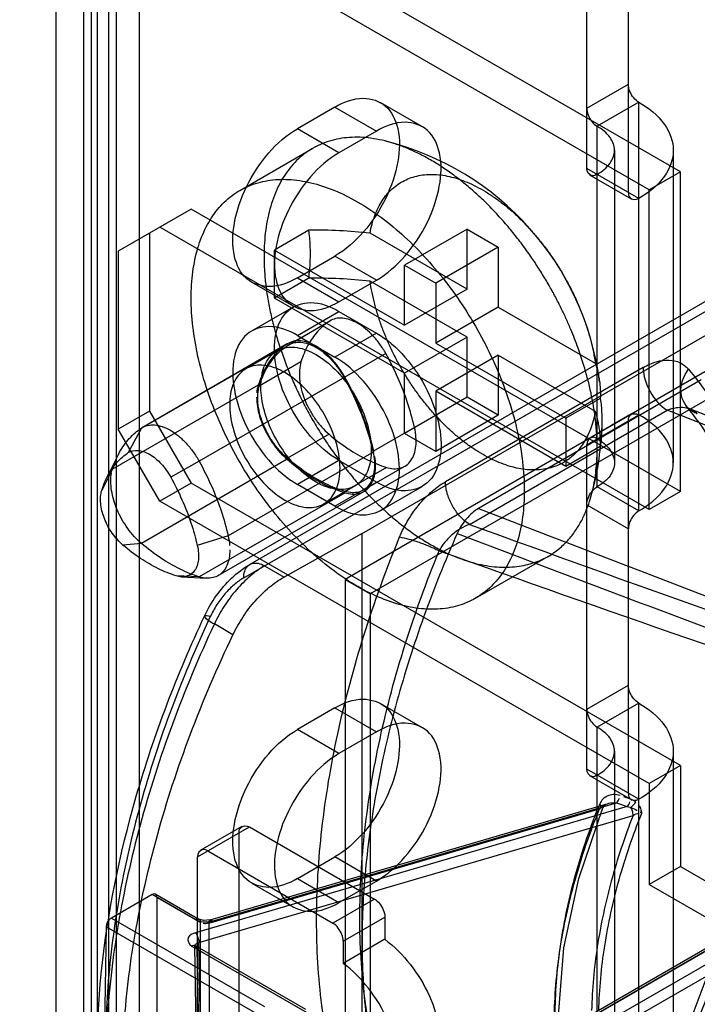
# Model space of a CAD drawing. Header units: millimetres. Extents: x 188 to 1028, y 131 to 1566.
# Tile 185 of 186: x 235 to 258, y 1155 to 1188. Entities that reach past the tile are written whole.
import ezdxf

# ---------------------------------------------------------------- set-up
doc = ezdxf.new("R2010")
doc.units = ezdxf.units.MM
doc.header["$LTSCALE"] = 110.325218
doc.layers.get('0').update_dxf_attribs({"linetype": 'CONTINUOUS'})

msp = doc.modelspace()

# ---------------------------------------------------------------- linework, layer by layer
at = {"color": 7, "linetype": 'CONTINUOUS'}
for p, q in [((237.55, 372.779), (237.549, 1335.435)), ((236.135, 1334.619), (236.135, 411.971)), ((238.964, 1328.904), (238.964, 371.963)), ((237.337, 1306.939), (237.337, 415.564)), ((238.186, 1306.45), (238.186, 415.074)), ((237.939, 398.071), (237.939, 1253.766)), ((237.09, 397.581), (237.09, 1253.276)), ((255.581, 1182.137), (255.581, 1194.793)), ((254.166, 1182.954), (254.166, 1193.976)), ((257.348, 1182.831), (240.731, 1192.425)), ((256.288, 1182.219), (239.671, 1191.812)), ((242.516, 1169.041), (279.021, 1190.118)), ((278.521, 1190.167), (242.723, 1169.499)), ((280.966, 1189.199), (245.964, 1168.991)), ((281.814, 1188.709), (246.812, 1168.501)), ((246.535, 1170.546), (276.546, 1187.872)), ((254.166, 1184.995), (255.581, 1185.811)), ((247.16, 1185.189), (248.575, 1184.373)), ((255.934, 1185.199), (254.52, 1184.382)), ((255.934, 1171.318), (255.934, 1185.199)), ((245.611, 1185.036), (244.338, 1184.301)), ((245.611, 1185.036), (247.025, 1184.219)), ((245.752, 1183.484), (244.338, 1184.301)), ((247.025, 1184.219), (245.752, 1183.484)), ((254.52, 1172.135), (254.52, 1184.382)), ((242.388, 1182.207), (244.863, 1183.635)), ((255.106, 1183.566), (255.106, 1172.951)), ((257.106, 1183.566), (257.106, 1172.951)), ((255.934, 1181.933), (254.166, 1182.954)), ((257.348, 1182.831), (256.288, 1182.219)), ((257.348, 1171.972), (257.348, 1182.831)), ((255.684, 1181.908), (254.27, 1182.725)), ((256.288, 1171.359), (256.288, 1182.219)), ((240.731, 1181.565), (238.256, 1180.136)), ((240.731, 1181.565), (239.671, 1180.953)), ((257.348, 1171.972), (240.731, 1181.565)), ((239.317, 1180.749), (238.256, 1180.136)), ((239.317, 1180.749), (239.317, 1174.707)), ((256.288, 1171.359), (239.671, 1180.953)), ((244.728, 1180.852), (243.56, 1180.177)), ((250.101, 1178.85), (246.807, 1180.752)), ((250.101, 1180.892), (247.979, 1179.667)), ((250.101, 1178.85), (250.101, 1180.892)), ((250.101, 1180.892), (251.161, 1180.279)), ((238.256, 1180.136), (238.256, 1174.094)), ((243.56, 1178.544), (243.56, 1180.177)), ((243.56, 1180.177), (247.979, 1177.626)), ((251.161, 1180.279), (249.04, 1179.055)), ((251.161, 1180.279), (251.161, 1178.238)), ((244.338, 1179.239), (245.611, 1179.973)), ((247.025, 1179.157), (245.611, 1179.973)), ((247.979, 1177.626), (247.979, 1179.667)), ((247.979, 1179.667), (249.04, 1179.055)), ((242.788, 1179.085), (244.202, 1178.269)), ((244.728, 1179.219), (243.56, 1178.544)), ((244.338, 1179.239), (245.752, 1178.422)), ((245.752, 1178.422), (247.025, 1179.157)), ((250.101, 1177.217), (246.807, 1179.119)), ((250.101, 1178.85), (247.979, 1177.626)), ((249.04, 1179.055), (249.04, 1177.013)), ((247.979, 1175.993), (243.56, 1178.544)), ((242.788, 1177.432), (244.202, 1178.249)), ((244.338, 1177.279), (245.752, 1178.095)), ((245.752, 1178.095), (247.025, 1177.36)), ((251.161, 1178.238), (249.04, 1177.013)), ((251.161, 1178.238), (254.455, 1176.336)), ((245.436, 1177.764), (244.021, 1176.947)), ((244.049, 1176.964), (245.463, 1177.781)), ((244.338, 1177.279), (245.61, 1176.544)), ((247.025, 1177.36), (245.61, 1176.544)), ((250.101, 1177.217), (247.979, 1175.993)), ((250.101, 1175.176), (250.101, 1177.217)), ((243.996, 1176.99), (239.046, 1174.132)), ((239.074, 1174.15), (244.024, 1177.007)), ((243.649, 1176.757), (242.588, 1176.144)), ((249.04, 1177.013), (253.459, 1174.462)), ((247.341, 1176.664), (245.927, 1175.847)), ((251.161, 1176.605), (249.04, 1175.38)), ((251.161, 1176.605), (251.161, 1174.564)), ((251.161, 1176.605), (254.455, 1174.703)), ((244.46, 1176.376), (243.046, 1175.56)), ((256.082, 1176.187), (249.367, 1172.31)), ((245.952, 1175.86), (241.003, 1173.003)), ((247.979, 1173.951), (247.979, 1175.993)), ((258.051, 1175.765), (250.487, 1171.398)), ((243.012, 1175.591), (238.063, 1172.733)), ((250.101, 1175.176), (247.979, 1173.951)), ((249.04, 1175.38), (249.04, 1173.339)), ((253.459, 1172.829), (249.04, 1175.38)), ((251.161, 1174.564), (250.101, 1175.176)), ((254.627, 1175.136), (253.459, 1174.462)), ((250.185, 1170.858), (256.901, 1174.735)), ((239.317, 1174.707), (238.256, 1174.094)), ((239.317, 1174.707), (240.731, 1172.257)), ((251.161, 1174.564), (249.04, 1173.339)), ((253.459, 1174.462), (253.459, 1172.829)), ((254.166, 1173.564), (255.934, 1174.584)), ((255.684, 1174.609), (254.27, 1173.793)), ((239.671, 1171.645), (238.256, 1174.094)), ((239.046, 1174.132), (238.596, 1173.296)), ((248.316, 1174.15), (246.902, 1173.334)), ((255.581, 1161.725), (255.581, 1174.38)), ((245.413, 1173.921), (243.999, 1173.104)), ((249.04, 1173.339), (247.979, 1173.951)), ((254.627, 1173.503), (253.459, 1172.829)), ((254.166, 1162.541), (254.166, 1173.564)), ((237.876, 1172.468), (238.261, 1173.23)), ((243.991, 1173.069), (239.041, 1170.212)), ((246.936, 1173.326), (241.986, 1170.468)), ((238.063, 1172.733), (237.694, 1172.012)), ((241.003, 1173.003), (240.038, 1172.463)), ((245.752, 1173.033), (244.338, 1172.216)), ((247.025, 1172.298), (245.752, 1173.033)), ((247.363, 1172.795), (245.949, 1171.978)), ((246.574, 1172.02), (247.988, 1172.836)), ((240.731, 1172.257), (239.671, 1171.645)), ((257.348, 1162.664), (240.731, 1172.257)), ((245.61, 1171.482), (244.338, 1172.216)), ((246.299, 1172.167), (245.238, 1171.554)), ((245.61, 1171.482), (247.025, 1172.298)), ((247.16, 1171.328), (248.575, 1172.145)), ((255.934, 1171.318), (254.52, 1172.135)), ((245.957, 1171.934), (241.008, 1169.076)), ((241.649, 1169.119), (246.599, 1171.977)), ((257.348, 1171.972), (256.288, 1171.359)), ((256.288, 1162.051), (239.671, 1171.645)), ((254.166, 1171.523), (255.581, 1170.706)), ((241.986, 1170.468), (240.94, 1170.138)), ((246.535, 1170.546), (243.885, 1169.068)), ((246.535, 1142.784), (246.535, 1170.546)), ((239.041, 1170.212), (238.415, 1170.154)), ((250.388, 1168.35), (252.863, 1169.779)), ((243.223, 1169.45), (243.885, 1169.068)), ((241.008, 1169.076), (240.219, 1169.112)), ((240.4, 1169.079), (241.252, 1169.031)), ((245.964, 1168.991), (245.964, 1143.679)), ((245.964, 1168.991), (246.812, 1168.501)), ((246.812, 1168.501), (246.812, 1143.19)), ((242.151, 1167.111), (241.519, 1167.476)), ((254.166, 1164.582), (255.581, 1165.399)), ((247.16, 1164.777), (248.575, 1163.96)), ((255.934, 1164.786), (254.52, 1163.97)), ((255.934, 1150.906), (255.934, 1164.786)), ((245.611, 1164.623), (244.338, 1163.888)), ((245.611, 1164.623), (247.025, 1163.807)), ((245.752, 1163.072), (244.338, 1163.888)), ((247.025, 1163.807), (245.752, 1163.072)), ((254.52, 1151.722), (254.52, 1163.97)), ((255.106, 1163.153), (255.106, 1152.539)), ((257.106, 1163.153), (257.106, 1152.539)), ((255.934, 1161.52), (254.166, 1162.541)), ((257.348, 1162.664), (256.288, 1162.051)), ((257.348, 1162.664), (257.348, 1159.234)), ((255.684, 1161.496), (254.27, 1162.312)), ((256.288, 1162.051), (256.288, 1158.622)), ((241.378, 1157.421), (254.894, 1161.374)), ((241.448, 1157.385), (255.179, 1161.402)), ((255.179, 1161.402), (255.539, 1161.276)), ((255.66, 1161.524), (255.42, 1161.608)), ((255.539, 1161.276), (240.879, 1156.988)), ((241.335, 1157.312), (254.599, 1161.191)), ((240.992, 1156.657), (255.74, 1160.971)), ((240.944, 1159.561), (242.711, 1160.581)), ((241.047, 1159.789), (242.461, 1160.606)), ((242.358, 1133.432), (242.358, 1160.377)), ((242.711, 1160.581), (246.954, 1158.132)), ((241.297, 1159.765), (245.54, 1157.315)), ((240.944, 1132.616), (240.944, 1159.561)), ((244.338, 1158.826), (245.611, 1159.561)), ((247.025, 1158.744), (245.611, 1159.561)), ((257.348, 1159.234), (256.288, 1158.622)), ((257.348, 1159.234), (265.303, 1154.642)), ((242.788, 1158.673), (244.202, 1157.856)), ((244.338, 1158.826), (245.752, 1158.01)), ((245.752, 1158.01), (247.025, 1158.744)), ((262.163, 1158.733), (249.957, 1151.686)), ((262.288, 1158.72), (250.082, 1151.673)), ((262.111, 1158.62), (249.905, 1151.573)), ((250.542, 1151.485), (262.955, 1158.651)), ((250.719, 1151.18), (263.131, 1158.347)), ((256.288, 1158.622), (264.243, 1154.029)), ((239.404, 1158.284), (238.021, 1157.486)), ((240.869, 1157.439), (239.404, 1158.284)), ((239.529, 1158.297), (240.994, 1157.451)), ((239.579, 1144.709), (239.579, 1158.185)), ((239.579, 1158.185), (241.046, 1157.338)), ((246.954, 1158.132), (245.54, 1157.315)), ((238.021, 1157.486), (243.217, 1154.486)), ((241.06, 1150.651), (241.046, 1157.338)), ((245.893, 1156.703), (247.307, 1157.519)), ((247.307, 1157.519), (247.307, 1156.763)), ((237.843, 1157.182), (237.741, 1150.445)), ((243.04, 1154.182), (237.843, 1157.182)), ((241.335, 1157.312), (241.35, 1150.625)), ((241.103, 1150.479), (240.992, 1156.657)), ((247.307, 1156.763), (245.893, 1155.947)), ((245.893, 1156.703), (245.893, 1155.947)), ((240.751, 1156.527), (244.498, 1154.364)), ((240.966, 1150.347), (240.855, 1156.528)), ((244.623, 1154.376), (240.876, 1156.539)), ((240.928, 1156.426), (241.039, 1150.248)), ((244.675, 1154.264), (240.928, 1156.426))]:
    msp.add_line(p, q, dxfattribs=at)
for points in [[(257.686, 1174.77), (257.612, 1174.81), (257.557, 1174.86)], [(273.025, 1168.66), (267.525, 1170.875), (262.412, 1172.911), (257.686, 1174.77)], [(254.717, 1161.227), (254.797, 1161.327), (254.895, 1161.375)], [(253.202, 1154.178), (253.387, 1156.47), (253.894, 1158.833), (254.717, 1161.227)], [(255.539, 1161.276), (255.585, 1161.269), (255.628, 1161.257), (255.667, 1161.242)], [(255.975, 1161.082), (255.995, 1161.084), (256.013, 1161.086), (256.032, 1161.088)], [(255.975, 1161.082), (255.999, 1161.076), (256.02, 1161.064), (256.036, 1161.045)], [(256.036, 1161.045), (256.035, 1161.059), (256.034, 1161.073), (256.032, 1161.088)], [(241.378, 1157.421), (241.163, 1157.403), (240.994, 1157.451)], [(240.877, 1156.539), (240.849, 1156.559), (240.849, 1156.557), (240.855, 1156.529)]]:
    msp.add_lwpolyline(points, dxfattribs=at)
for centre, radius, start, end in [((244.974, 1174.462), 9.708, 7.2471, 76.0638), ((244.978, 1164.311), 16.543, 83.6543, 90.8665), ((244.975, 1162.612), 16.609, 83.6686, 90.8521), ((-237.473, -89.792), 1357.732, 67.93502, 68.64668), ((244.974, 1174.462), 9.708, 343.934, 357.9869), ((877.04, 2788.984), 1734.691, 248.826706, 249.39299), ((765.99, 2592.841), 1512.644, 250.06246, 250.720731), ((730.64, 2430.325), 1348.43, 249.107443, 249.845819), ((631.317, 2242.389), 1138.485, 250.386255, 251.286388)]:
    msp.add_arc(centre, radius, start, end, dxfattribs=at)
for centre, start_param, end_param in [((239.402, 1158.081), -0.772396, 0.789673), ((238.019, 1157.283), 0.789673, 2.351743)]:
    msp.add_ellipse(centre, major_axis=(0.127, 0.216), ratio=0.572292, start_param=start_param, end_param=end_param, dxfattribs=at)
for points, knots in [([(392.514, 1162.269), (382.131, 1168.167), (361.405, 1178.946), (329.845, 1192.17), (298.752, 1201.976), (268.363, 1208.285), (248.256, 1210.161), (238.437, 1210.459)], [0, 0, 0, 0, 0.21984, 0.429581, 0.629231, 0.819133, 1, 1, 1, 1]), ([(237.666, 1207.947), (247.712, 1207.712), (268.303, 1205.888), (299.433, 1199.458), (331.295, 1189.341), (363.637, 1175.624), (396.212, 1158.421), (428.77, 1137.87), (461.059, 1114.133), (492.827, 1087.393), (523.824, 1057.862), (543.593, 1036.701), (553.299, 1025.721)], [0, 0, 0, 0, 0.080597, 0.16531, 0.254484, 0.348281, 0.446708, 0.549632, 0.656808, 0.767889, 0.882451, 1, 1, 1, 1]), ([(348.348, 1173.631), (338.26, 1178.306), (318.495, 1186.724), (289.167, 1196.805), (261.502, 1203.855), (243.518, 1206.708), (234.908, 1207.571)], [0, 0, 0, 0, 0.28053, 0.541508, 0.781688, 1, 1, 1, 1]), ([(235.926, 1207.074), (244.513, 1206.208), (262.45, 1203.356), (290.043, 1196.316), (319.298, 1186.255), (339.014, 1177.857), (349.078, 1173.193)], [0, 0, 0, 0, 0.218278, 0.458449, 0.719441, 1, 1, 1, 1]), ([(255.934, 1185.199), (255.868, 1185.237), (255.748, 1185.349), (255.623, 1185.56), (255.581, 1185.728), (255.581, 1185.811)], [0, 0, 0, 0, 0.313862, 0.656582, 1, 1, 1, 1]), ([(245.611, 1185.036), (245.902, 1185.204), (246.493, 1185.445), (247.428, 1185.144), (247.847, 1184.23), (247.795, 1183.114), (247.378, 1181.898), (246.65, 1180.785), (245.978, 1180.185), (245.611, 1179.973)], [0, 0, 0, 0, 0.130229, 0.233173, 0.344877, 0.489739, 0.658606, 0.83605, 1, 1, 1, 1]), ([(255.934, 1185.199), (256.267, 1185.007), (256.836, 1184.57), (257.226, 1183.566), (256.836, 1182.562), (256.267, 1182.125), (255.934, 1181.933)], [0, 0, 0, 0, 0.277328, 0.500001, 0.722674, 1, 1, 1, 1]), ([(254.166, 1184.995), (254.166, 1184.918), (254.203, 1184.758), (254.324, 1184.544), (254.448, 1184.424), (254.52, 1184.382)], [0, 0, 0, 0, 0.313865, 0.656585, 1, 1, 1, 1]), ([(247.025, 1179.157), (247.389, 1179.367), (248.057, 1179.962), (248.784, 1181.066), (249.205, 1182.277), (249.263, 1183.394), (248.854, 1184.318), (247.914, 1184.631), (247.318, 1184.388), (247.025, 1184.219)], [0, 0, 0, 0, 0.162891, 0.338516, 0.507397, 0.652857, 0.765205, 0.869083, 1, 1, 1, 1]), ([(244.338, 1179.239), (244.046, 1179.07), (243.455, 1178.83), (242.52, 1179.131), (242.102, 1180.045), (242.153, 1181.16), (242.57, 1182.376), (243.298, 1183.489), (243.971, 1184.089), (244.338, 1184.301)], [0, 0, 0, 0, 0.130229, 0.233173, 0.344877, 0.489739, 0.658606, 0.83605, 1, 1, 1, 1]), ([(254.52, 1182.749), (254.687, 1182.846), (254.971, 1183.064), (255.166, 1183.566), (254.971, 1184.068), (254.687, 1184.286), (254.52, 1184.382)], [0, 0, 0, 0, 0.277326, 0.499999, 0.722672, 1, 1, 1, 1]), ([(254.52, 1173.441), (254.52, 1173.501), (254.519, 1173.62), (254.512, 1173.798), (254.502, 1173.976), (254.488, 1174.155), (254.471, 1174.337), (254.448, 1174.523), (254.422, 1174.714), (254.39, 1174.912), (254.353, 1175.116), (254.31, 1175.332), (254.26, 1175.554), (254.201, 1175.79), (254.135, 1176.035), (254.058, 1176.297), (253.971, 1176.569), (253.869, 1176.863), (253.755, 1177.168), (253.621, 1177.499), (253.47, 1177.842), (253.296, 1178.211), (253.102, 1178.591), (252.881, 1178.992), (252.639, 1179.396), (252.373, 1179.809), (252.087, 1180.219), (251.779, 1180.627), (251.454, 1181.024), (251.109, 1181.411), (250.752, 1181.779), (250.38, 1182.13), (249.999, 1182.456), (249.608, 1182.757), (249.213, 1183.03), (248.813, 1183.273), (248.412, 1183.484), (248.013, 1183.662), (247.617, 1183.804), (247.226, 1183.911), (246.844, 1183.981), (246.472, 1184.014), (246.112, 1184.009), (245.765, 1183.968), (245.434, 1183.889), (245.122, 1183.774), (244.829, 1183.623), (244.557, 1183.438), (244.307, 1183.219), (244.08, 1182.967), (243.878, 1182.684), (243.701, 1182.372), (243.549, 1182.031), (243.425, 1181.665), (243.327, 1181.274), (243.257, 1180.859), (243.215, 1180.423), (243.206, 1180.125), (243.206, 1179.973)], [0, 0, 0, 0, 0.008832, 0.01778, 0.026508, 0.03534, 0.044438, 0.053639, 0.063286, 0.073037, 0.08352, 0.094113, 0.105694, 0.117392, 0.130326, 0.143385, 0.158024, 0.172792, 0.189575, 0.206485, 0.225833, 0.245287, 0.267254, 0.289271, 0.313274, 0.337223, 0.362451, 0.387486, 0.413274, 0.438708, 0.464421, 0.489617, 0.514651, 0.539022, 0.562939, 0.586078, 0.608561, 0.630203, 0.651056, 0.671073, 0.690287, 0.708753, 0.726543, 0.743764, 0.760534, 0.777002, 0.793201, 0.809419, 0.82579, 0.842489, 0.85966, 0.877412, 0.895811, 0.914955, 0.934915, 0.955701, 0.977432, 1, 1, 1, 1]), ([(245.752, 1183.484), (245.387, 1183.274), (244.72, 1182.68), (243.993, 1181.576), (243.571, 1180.365), (243.513, 1179.247), (243.923, 1178.323), (244.863, 1178.01), (245.459, 1178.253), (245.752, 1178.422)], [0, 0, 0, 0, 0.162891, 0.338516, 0.507397, 0.652857, 0.765205, 0.869083, 1, 1, 1, 1]), ([(246.807, 1180.752), (246.825, 1180.856), (246.869, 1181.058), (246.961, 1181.346), (247.076, 1181.612), (247.213, 1181.854), (247.373, 1182.07), (247.553, 1182.258), (247.754, 1182.417), (247.973, 1182.547), (248.208, 1182.646), (248.459, 1182.713), (248.724, 1182.748), (249.001, 1182.751), (249.287, 1182.723), (249.582, 1182.663), (249.883, 1182.571), (250.188, 1182.45), (250.496, 1182.298), (250.805, 1182.118), (251.113, 1181.91), (251.418, 1181.676), (251.718, 1181.417), (252.01, 1181.135), (252.295, 1180.831), (252.57, 1180.507), (252.828, 1180.17), (253.063, 1179.833), (253.268, 1179.511), (253.441, 1179.213), (253.587, 1178.943), (253.709, 1178.697), (253.815, 1178.471), (253.906, 1178.26), (253.987, 1178.06), (254.06, 1177.869), (254.125, 1177.684), (254.185, 1177.501), (254.24, 1177.32), (254.291, 1177.136), (254.338, 1176.949), (254.382, 1176.754), (254.422, 1176.549), (254.445, 1176.409), (254.455, 1176.336)], [0, 0, 0, 0, 0.025858, 0.050555, 0.07417, 0.096807, 0.118628, 0.139817, 0.160612, 0.18125, 0.202005, 0.223115, 0.244827, 0.267323, 0.290781, 0.315299, 0.340979, 0.367836, 0.39591, 0.425139, 0.455518, 0.486957, 0.519391, 0.552593, 0.586599, 0.62153, 0.656736, 0.690696, 0.722217, 0.750347, 0.775202, 0.797454, 0.817733, 0.836436, 0.853933, 0.870559, 0.886558, 0.902167, 0.917621, 0.933117, 0.948857, 0.965091, 0.982063, 1, 1, 1, 1]), ([(254.52, 1182.749), (254.468, 1182.72), (254.295, 1182.643), (254.166, 1182.85), (254.166, 1182.954)], [0, 0, 0, 0, 0.365855, 1, 1, 1, 1]), ([(240.731, 1178.544), (240.731, 1178.844), (240.766, 1179.421), (240.933, 1180.238), (241.213, 1180.958), (241.601, 1181.564), (242.092, 1182.043), (242.677, 1182.381), (243.338, 1182.567), (244.057, 1182.6), (244.82, 1182.483), (245.611, 1182.219), (246.416, 1181.816), (247.219, 1181.282), (248.004, 1180.628), (248.757, 1179.867), (249.461, 1179.015), (250.104, 1178.087), (250.673, 1177.103), (251.156, 1176.083), (251.543, 1175.045), (251.828, 1174.011), (252.003, 1173), (252.045, 1172.335), (252.045, 1172.012)], [0, 0, 0, 0, 0.044568, 0.085749, 0.123663, 0.158759, 0.192111, 0.22481, 0.258138, 0.293286, 0.331179, 0.372339, 0.4169, 0.464735, 0.515514, 0.568717, 0.623724, 0.679869, 0.736414, 0.792621, 0.847643, 0.901043, 0.952034, 1, 1, 1, 1]), ([(255.581, 1182.137), (255.581, 1182.077), (255.601, 1181.889), (255.845, 1181.881), (255.934, 1181.933)], [0, 0, 0, 0, 0.36586, 1, 1, 1, 1]), ([(244.781, 1180.066), (244.781, 1180.156), (244.777, 1180.333), (244.76, 1180.595), (244.74, 1180.767), (244.728, 1180.852)], [0, 0, 0, 0, 0.342224, 0.67559, 1, 1, 1, 1]), ([(243.206, 1179.973), (243.206, 1179.816), (243.216, 1179.497), (243.259, 1179.012), (243.33, 1178.517), (243.428, 1178.013), (243.554, 1177.503), (243.705, 1176.989), (243.883, 1176.474), (244.085, 1175.96), (244.311, 1175.449), (244.56, 1174.944), (244.83, 1174.447), (245.123, 1173.959), (245.435, 1173.484), (245.765, 1173.024), (246.112, 1172.582), (246.472, 1172.162), (246.845, 1171.765), (247.227, 1171.393), (247.618, 1171.048), (248.015, 1170.733), (248.415, 1170.449), (248.816, 1170.197), (249.216, 1169.979), (249.611, 1169.795), (250.002, 1169.646), (250.383, 1169.532), (250.756, 1169.453), (251.113, 1169.41), (251.458, 1169.399), (251.783, 1169.421), (252.092, 1169.474), (252.378, 1169.554), (252.645, 1169.661), (252.886, 1169.787), (253.106, 1169.933), (253.3, 1170.089), (253.474, 1170.256), (253.624, 1170.426), (253.757, 1170.602), (253.871, 1170.775), (253.973, 1170.95), (254.059, 1171.121), (254.136, 1171.294), (254.223, 1171.517), (254.312, 1171.793), (254.393, 1172.12), (254.451, 1172.443), (254.491, 1172.766), (254.515, 1173.099), (254.52, 1173.325), (254.52, 1173.441)], [0, 0, 0, 0, 0.023349, 0.047475, 0.072271, 0.097737, 0.123767, 0.150329, 0.17736, 0.204763, 0.232471, 0.260373, 0.288492, 0.31662, 0.344901, 0.373, 0.400838, 0.428309, 0.455315, 0.481785, 0.507603, 0.532744, 0.557042, 0.580561, 0.603081, 0.624776, 0.645391, 0.665199, 0.683897, 0.701884, 0.718742, 0.735061, 0.750303, 0.76523, 0.77913, 0.792942, 0.805615, 0.818374, 0.829864, 0.84153, 0.851984, 0.862637, 0.872281, 0.882119, 0.891155, 0.900366, 0.917674, 0.93426, 0.950395, 0.966451, 0.982684, 1, 1, 1, 1]), ([(244.728, 1179.219), (244.74, 1179.314), (244.759, 1179.504), (244.777, 1179.787), (244.781, 1179.973), (244.781, 1180.066)], [0, 0, 0, 0, 0.340843, 0.674275, 1, 1, 1, 1]), ([(254.455, 1174.703), (254.445, 1174.645), (254.413, 1174.484), (254.345, 1174.237), (254.246, 1173.973), (254.129, 1173.737), (253.989, 1173.515), (253.813, 1173.299), (253.627, 1173.128), (253.441, 1172.997), (253.267, 1172.9), (253.06, 1172.813), (252.824, 1172.747), (252.563, 1172.709), (252.287, 1172.703), (252.001, 1172.729), (251.707, 1172.786), (251.407, 1172.875), (251.101, 1172.994), (250.793, 1173.143), (250.484, 1173.32), (250.176, 1173.526), (249.871, 1173.757), (249.571, 1174.014), (249.277, 1174.294), (248.992, 1174.596), (248.717, 1174.918), (248.454, 1175.257), (248.205, 1175.612), (247.972, 1175.98), (247.755, 1176.359), (247.556, 1176.746), (247.376, 1177.14), (247.217, 1177.538), (247.079, 1177.936), (246.964, 1178.334), (246.872, 1178.727), (246.826, 1178.989), (246.807, 1179.119)], [0, 0, 0, 0, 0.014653, 0.040229, 0.062685, 0.083719, 0.104663, 0.126836, 0.151915, 0.166318, 0.182562, 0.200894, 0.221062, 0.242736, 0.265331, 0.288675, 0.313041, 0.338627, 0.365387, 0.39335, 0.422474, 0.452758, 0.484092, 0.516427, 0.549624, 0.583605, 0.618206, 0.653327, 0.688792, 0.724486, 0.760229, 0.795898, 0.831319, 0.866366, 0.900882, 0.934744, 0.96782, 1, 1, 1, 1]), ([(252.045, 1172.012), (252.045, 1171.713), (252.011, 1171.136), (251.844, 1170.318), (251.564, 1169.599), (251.176, 1168.992), (250.684, 1168.513), (250.1, 1168.176), (249.439, 1167.989), (248.719, 1167.956), (247.957, 1168.074), (247.165, 1168.337), (246.36, 1168.74), (245.557, 1169.275), (244.772, 1169.929), (244.02, 1170.69), (243.315, 1171.542), (242.672, 1172.469), (242.104, 1173.453), (241.621, 1174.474), (241.233, 1175.511), (240.949, 1176.546), (240.774, 1177.556), (240.731, 1178.222), (240.731, 1178.544)], [0, 0, 0, 0, 0.044568, 0.085749, 0.123663, 0.158759, 0.192111, 0.22481, 0.258138, 0.293286, 0.331179, 0.372339, 0.4169, 0.464735, 0.515514, 0.568717, 0.623724, 0.679869, 0.736414, 0.792621, 0.847643, 0.901043, 0.952034, 1, 1, 1, 1]), ([(245.752, 1173.033), (245.387, 1173.243), (244.72, 1173.837), (243.993, 1174.942), (243.571, 1176.153), (243.513, 1177.27), (243.923, 1178.194), (244.863, 1178.507), (245.459, 1178.264), (245.752, 1178.095)], [0, 0, 0, 0, 0.162891, 0.338515, 0.507396, 0.652855, 0.765204, 0.869082, 1, 1, 1, 1]), ([(245.436, 1177.764), (245.284, 1177.665), (245, 1177.42), (244.67, 1176.942), (244.521, 1176.573), (244.46, 1176.376)], [0, 0, 0, 0, 0.313312, 0.643199, 1, 1, 1, 1]), ([(247.341, 1176.664), (247.28, 1176.773), (247.147, 1176.984), (246.916, 1177.267), (246.665, 1177.506), (246.402, 1177.691), (246.137, 1177.816), (245.88, 1177.875), (245.639, 1177.863), (245.497, 1177.803), (245.436, 1177.764)], [0, 0, 0, 0, 0.155847, 0.307778, 0.45195, 0.585236, 0.705662, 0.812986, 0.909406, 1, 1, 1, 1]), ([(244.338, 1177.279), (244.046, 1177.447), (243.455, 1177.688), (242.52, 1177.387), (242.101, 1176.473), (242.153, 1175.357), (242.57, 1174.141), (243.298, 1173.028), (243.971, 1172.428), (244.338, 1172.216)], [0, 0, 0, 0, 0.13023, 0.233174, 0.344878, 0.48974, 0.658607, 0.83605, 1, 1, 1, 1]), ([(245.952, 1175.86), (245.89, 1175.973), (245.753, 1176.189), (245.517, 1176.48), (245.258, 1176.725), (244.988, 1176.916), (244.716, 1177.044), (244.452, 1177.105), (244.205, 1177.092), (244.058, 1177.031), (243.996, 1176.99)], [0, 0, 0, 0, 0.155847, 0.307778, 0.45195, 0.585236, 0.705662, 0.812986, 0.909406, 1, 1, 1, 1]), ([(247.025, 1177.36), (247.389, 1177.15), (248.057, 1176.556), (248.784, 1175.451), (249.205, 1174.241), (249.263, 1173.123), (248.853, 1172.199), (247.914, 1171.886), (247.318, 1172.129), (247.025, 1172.298)], [0, 0, 0, 0, 0.162891, 0.338515, 0.507396, 0.652855, 0.765204, 0.869082, 1, 1, 1, 1]), ([(243.996, 1176.99), (243.843, 1176.891), (243.557, 1176.643), (243.224, 1176.162), (243.073, 1175.789), (243.012, 1175.591)], [0, 0, 0, 0, 0.313312, 0.643199, 1, 1, 1, 1]), ([(243.046, 1175.56), (243.106, 1175.756), (243.256, 1176.126), (243.586, 1176.603), (243.87, 1176.849), (244.021, 1176.947)], [0, 0, 0, 0, 0.356801, 0.686688, 1, 1, 1, 1]), ([(244.974, 1172.298), (244.738, 1172.434), (244.288, 1172.799), (243.742, 1173.489), (243.332, 1174.284), (243.103, 1175.1), (243.081, 1175.854), (243.283, 1176.479), (243.749, 1176.874), (244.379, 1176.907), (244.775, 1176.741), (244.974, 1176.626)], [0, 0, 0, 0, 0.122879, 0.257999, 0.394372, 0.524115, 0.637201, 0.730342, 0.810576, 0.896245, 1, 1, 1, 1]), ([(244.021, 1176.947), (244.083, 1176.987), (244.225, 1177.046), (244.466, 1177.059), (244.723, 1177), (244.988, 1176.875), (245.251, 1176.689), (245.502, 1176.45), (245.733, 1176.167), (245.866, 1175.957), (245.927, 1175.847)], [0, 0, 0, 0, 0.090597, 0.187021, 0.294347, 0.414775, 0.548062, 0.692232, 0.844159, 1, 1, 1, 1]), ([(244.974, 1176.626), (245.21, 1176.489), (245.66, 1176.124), (246.206, 1175.435), (246.616, 1174.639), (246.845, 1173.823), (246.867, 1173.07), (246.665, 1172.445), (246.199, 1172.05), (245.569, 1172.017), (245.173, 1172.183), (244.974, 1172.298)], [0, 0, 0, 0, 0.122879, 0.257999, 0.394372, 0.524115, 0.637201, 0.730342, 0.810576, 0.896245, 1, 1, 1, 1]), ([(245.61, 1171.482), (245.902, 1171.313), (246.493, 1171.073), (247.428, 1171.374), (247.847, 1172.288), (247.795, 1173.403), (247.378, 1174.619), (246.65, 1175.732), (245.977, 1176.332), (245.61, 1176.544)], [0, 0, 0, 0, 0.13023, 0.233174, 0.344878, 0.48974, 0.658607, 0.83605, 1, 1, 1, 1]), ([(248.316, 1174.15), (248.252, 1174.435), (248.09, 1175.007), (247.762, 1175.848), (247.49, 1176.394), (247.341, 1176.664)], [0, 0, 0, 0, 0.323544, 0.658572, 1, 1, 1, 1]), ([(256.082, 1176.187), (256.225, 1176.27), (256.509, 1176.398), (256.945, 1176.467), (257.339, 1176.379), (257.543, 1176.221), (257.622, 1176.128)], [0, 0, 0, 0, 0.295813, 0.55298, 0.78064, 1, 1, 1, 1]), ([(243.913, 1176.013), (243.715, 1176.128), (243.322, 1176.293), (242.697, 1176.263), (242.229, 1175.877), (242.022, 1175.257), (242.039, 1174.507), (242.264, 1173.689), (242.674, 1172.887), (243.222, 1172.191), (243.676, 1171.823), (243.913, 1171.686)], [0, 0, 0, 0, 0.103303, 0.18822, 0.267733, 0.360433, 0.473056, 0.602505, 0.739888, 0.876489, 1, 1, 1, 1]), ([(244.46, 1176.376), (244.433, 1176.288), (244.4, 1176.093), (244.406, 1175.783), (244.466, 1175.451), (244.575, 1175.11), (244.73, 1174.774), (244.925, 1174.455), (245.152, 1174.167), (245.324, 1173.997), (245.413, 1173.921)], [0, 0, 0, 0, 0.100894, 0.213274, 0.335941, 0.466494, 0.601767, 0.738186, 0.872086, 1, 1, 1, 1]), ([(254.455, 1176.336), (254.477, 1176.271), (254.516, 1176.143), (254.562, 1175.952), (254.604, 1175.718), (254.631, 1175.446), (254.632, 1175.235), (254.627, 1175.136)], [0, 0, 0, 0, 0.169859, 0.329948, 0.480849, 0.756674, 1, 1, 1, 1]), ([(256.082, 1176.187), (256.082, 1175.903), (256.274, 1175.339), (256.658, 1174.886), (256.901, 1174.735)], [0, 0, 0, 0, 0.497772, 1, 1, 1, 1]), ([(257.763, 1174.69), (257.546, 1174.815), (257.231, 1175.359), (257.455, 1175.904), (257.622, 1176.128)], [0, 0, 0, 0, 0.472595, 1, 1, 1, 1]), ([(257.622, 1176.128), (258.055, 1175.619), (258.841, 1174.471), (259.713, 1172.498), (260.302, 1170.263), (260.494, 1168.679), (260.546, 1167.856)], [0, 0, 0, 0, 0.224856, 0.464669, 0.72256, 1, 1, 1, 1]), ([(243.913, 1171.686), (244.112, 1171.571), (244.505, 1171.406), (245.129, 1171.436), (245.597, 1171.822), (245.804, 1172.441), (245.788, 1173.192), (245.563, 1174.01), (245.153, 1174.812), (244.604, 1175.508), (244.15, 1175.876), (243.913, 1176.013)], [0, 0, 0, 0, 0.103303, 0.18822, 0.267733, 0.360433, 0.473056, 0.602505, 0.739888, 0.876489, 1, 1, 1, 1]), ([(245.927, 1175.847), (246.076, 1175.578), (246.348, 1175.031), (246.675, 1174.19), (246.837, 1173.618), (246.902, 1173.334)], [0, 0, 0, 0, 0.341428, 0.676456, 1, 1, 1, 1]), ([(246.936, 1173.326), (246.871, 1173.613), (246.707, 1174.19), (246.377, 1175.038), (246.103, 1175.589), (245.952, 1175.86)], [0, 0, 0, 0, 0.323544, 0.658572, 1, 1, 1, 1]), ([(243.999, 1173.104), (243.909, 1173.181), (243.737, 1173.35), (243.511, 1173.638), (243.316, 1173.957), (243.161, 1174.294), (243.051, 1174.634), (242.992, 1174.966), (242.986, 1175.276), (243.019, 1175.471), (243.046, 1175.56)], [0, 0, 0, 0, 0.127919, 0.261823, 0.398245, 0.533518, 0.664069, 0.786734, 0.899111, 1, 1, 1, 1]), ([(242.955, 1175.177), (242.955, 1175.073), (242.974, 1174.858), (243.048, 1174.533), (243.166, 1174.204), (243.324, 1173.883), (243.517, 1173.58), (243.738, 1173.305), (243.904, 1173.143), (243.991, 1173.069)], [0, 0, 0, 0, 0.129027, 0.267575, 0.413071, 0.562419, 0.712261, 0.859196, 1, 1, 1, 1]), ([(254.627, 1175.136), (254.639, 1175.052), (254.659, 1174.88), (254.677, 1174.618), (254.68, 1174.44), (254.68, 1174.35)], [0, 0, 0, 0, 0.324498, 0.657867, 1, 1, 1, 1]), ([(257.921, 1174.619), (257.865, 1174.674), (257.728, 1174.767), (257.476, 1174.834), (257.19, 1174.825), (256.998, 1174.772), (256.901, 1174.735)], [0, 0, 0, 0, 0.215806, 0.451051, 0.712754, 1, 1, 1, 1]), ([(260.24, 1165.923), (260.24, 1167.105), (260.068, 1169.34), (259.197, 1172.408), (258.166, 1174.145), (257.557, 1174.86)], [0, 0, 0, 0, 0.373042, 0.703355, 1, 1, 1, 1]), ([(254.627, 1173.503), (254.632, 1173.602), (254.631, 1173.813), (254.604, 1174.085), (254.562, 1174.319), (254.516, 1174.51), (254.477, 1174.638), (254.455, 1174.703)], [0, 0, 0, 0, 0.243331, 0.519158, 0.670057, 0.830144, 1, 1, 1, 1]), ([(255.581, 1174.38), (255.581, 1174.44), (255.601, 1174.628), (255.845, 1174.636), (255.934, 1174.584)], [0, 0, 0, 0, 0.365858, 1, 1, 1, 1]), ([(255.934, 1171.318), (256.267, 1171.511), (256.836, 1171.947), (257.226, 1172.951), (256.836, 1173.955), (256.267, 1174.392), (255.934, 1174.584)], [0, 0, 0, 0, 0.277326, 0.499999, 0.722672, 1, 1, 1, 1]), ([(238.063, 1172.733), (238.123, 1172.931), (238.274, 1173.304), (238.607, 1173.786), (238.893, 1174.033), (239.046, 1174.132)], [0, 0, 0, 0, 0.356809, 0.686681, 1, 1, 1, 1]), ([(239.046, 1174.132), (239.109, 1174.173), (239.255, 1174.234), (239.502, 1174.247), (239.766, 1174.187), (240.038, 1174.058), (240.309, 1173.867), (240.567, 1173.621), (240.804, 1173.331), (240.94, 1173.115), (241.003, 1173.003)], [0, 0, 0, 0, 0.090407, 0.186782, 0.294179, 0.41477, 0.548258, 0.692575, 0.844474, 1, 1, 1, 1]), ([(247.363, 1172.795), (247.445, 1172.77), (247.606, 1172.739), (247.844, 1172.762), (248.05, 1172.86), (248.21, 1173.028), (248.319, 1173.253), (248.373, 1173.523), (248.374, 1173.829), (248.341, 1174.041), (248.316, 1174.15)], [0, 0, 0, 0, 0.122917, 0.233413, 0.337894, 0.444729, 0.561393, 0.692369, 0.838963, 1, 1, 1, 1]), ([(254.68, 1174.35), (254.68, 1174.258), (254.676, 1174.072), (254.659, 1173.789), (254.639, 1173.599), (254.627, 1173.503)], [0, 0, 0, 0, 0.325637, 0.659066, 1, 1, 1, 1]), ([(245.413, 1173.921), (245.619, 1173.746), (246.036, 1173.428), (246.69, 1173.046), (247.141, 1172.863), (247.363, 1172.795)], [0, 0, 0, 0, 0.358434, 0.692429, 1, 1, 1, 1]), ([(254.52, 1173.768), (254.468, 1173.798), (254.295, 1173.874), (254.166, 1173.667), (254.166, 1173.564)], [0, 0, 0, 0, 0.365856, 1, 1, 1, 1]), ([(254.52, 1173.768), (254.687, 1173.672), (254.971, 1173.453), (255.166, 1172.951), (254.971, 1172.449), (254.687, 1172.231), (254.52, 1172.135)], [0, 0, 0, 0, 0.277328, 0.500001, 0.722674, 1, 1, 1, 1]), ([(238.596, 1173.296), (238.691, 1173.357), (238.881, 1173.393), (239.127, 1173.335), (239.328, 1173.241), (239.526, 1173.1), (239.717, 1172.919), (239.891, 1172.705), (239.992, 1172.546), (240.038, 1172.463)], [0, 0, 0, 0, 0.184926, 0.292529, 0.413267, 0.546898, 0.691439, 0.843757, 1, 1, 1, 1]), ([(237.694, 1172.012), (237.75, 1172.194), (237.888, 1172.535), (238.194, 1172.978), (238.456, 1173.205), (238.596, 1173.296)], [0, 0, 0, 0, 0.356801, 0.686688, 1, 1, 1, 1]), ([(243.991, 1173.069), (244.199, 1172.893), (244.619, 1172.572), (245.278, 1172.187), (245.733, 1172.002), (245.957, 1171.934)], [0, 0, 0, 0, 0.358434, 0.692429, 1, 1, 1, 1]), ([(245.949, 1171.978), (245.727, 1172.046), (245.276, 1172.229), (244.622, 1172.611), (244.205, 1172.929), (243.999, 1173.104)], [0, 0, 0, 0, 0.307571, 0.641566, 1, 1, 1, 1]), ([(246.902, 1173.334), (246.927, 1173.225), (246.96, 1173.013), (246.959, 1172.707), (246.904, 1172.436), (246.796, 1172.211), (246.636, 1172.044), (246.429, 1171.945), (246.192, 1171.922), (246.031, 1171.954), (245.949, 1171.978)], [0, 0, 0, 0, 0.161043, 0.30764, 0.438617, 0.555281, 0.662115, 0.766594, 0.877088, 1, 1, 1, 1]), ([(241.003, 1173.003), (241.153, 1172.731), (241.427, 1172.18), (241.758, 1171.332), (241.921, 1170.755), (241.986, 1170.468)], [0, 0, 0, 0, 0.341436, 0.676449, 1, 1, 1, 1]), ([(245.957, 1171.934), (246.036, 1171.91), (246.192, 1171.879), (246.422, 1171.895), (246.625, 1171.978), (246.789, 1172.125), (246.908, 1172.326), (246.979, 1172.573), (246.993, 1172.752), (246.993, 1172.846)], [0, 0, 0, 0, 0.149711, 0.284675, 0.411603, 0.539401, 0.676636, 0.829257, 1, 1, 1, 1]), ([(240.038, 1172.463), (240.176, 1172.214), (240.428, 1171.708), (240.731, 1170.93), (240.881, 1170.401), (240.94, 1170.138)], [0, 0, 0, 0, 0.341428, 0.676456, 1, 1, 1, 1]), ([(239.041, 1170.212), (238.955, 1170.285), (238.789, 1170.447), (238.568, 1170.721), (238.375, 1171.025), (238.216, 1171.347), (238.098, 1171.676), (238.024, 1172.001), (238.006, 1172.216), (238.006, 1172.319)], [0, 0, 0, 0, 0.140288, 0.287204, 0.437365, 0.587142, 0.732936, 0.871452, 1, 1, 1, 1]), ([(247.81, 1170.432), (247.896, 1170.638), (248.098, 1171.035), (248.474, 1171.56), (248.898, 1171.992), (249.208, 1172.217), (249.367, 1172.31)], [0, 0, 0, 0, 0.269662, 0.537597, 0.778722, 1, 1, 1, 1]), ([(250.185, 1170.858), (250.12, 1170.899), (250.001, 1170.989), (249.846, 1171.145), (249.714, 1171.312), (249.602, 1171.49), (249.508, 1171.677), (249.407, 1171.946), (249.369, 1172.161), (249.367, 1172.31)], [0, 0, 0, 0, 0.133118, 0.259066, 0.381566, 0.502497, 0.623184, 0.744931, 1, 1, 1, 1]), ([(254.166, 1171.523), (254.166, 1171.599), (254.203, 1171.759), (254.324, 1171.973), (254.448, 1172.093), (254.52, 1172.135)], [0, 0, 0, 0, 0.313866, 0.656585, 1, 1, 1, 1]), ([(238.415, 1170.154), (238.347, 1170.212), (238.217, 1170.34), (238.046, 1170.558), (237.898, 1170.799), (237.781, 1171.054), (237.698, 1171.312), (237.653, 1171.563), (237.648, 1171.797), (237.674, 1171.945), (237.694, 1172.012)], [0, 0, 0, 0, 0.127919, 0.261823, 0.398245, 0.533518, 0.664069, 0.786734, 0.899111, 1, 1, 1, 1]), ([(250.487, 1171.398), (250.41, 1171.354), (250.263, 1171.247), (250.069, 1171.046), (249.898, 1170.814), (249.806, 1170.641), (249.767, 1170.551)], [0, 0, 0, 0, 0.234489, 0.481278, 0.739829, 1, 1, 1, 1]), ([(255.934, 1171.318), (255.868, 1171.28), (255.748, 1171.168), (255.623, 1170.957), (255.581, 1170.79), (255.581, 1170.706)], [0, 0, 0, 0, 0.313862, 0.656581, 1, 1, 1, 1]), ([(250.185, 1170.858), (250.082, 1170.82), (249.877, 1170.723), (249.593, 1170.521), (249.343, 1170.267), (249.209, 1170.067), (249.153, 1169.962)], [0, 0, 0, 0, 0.237499, 0.48368, 0.745521, 1, 1, 1, 1]), ([(244.992, 1157.407), (244.992, 1158.441), (245.124, 1160.573), (245.67, 1163.811), (246.559, 1167.133), (247.359, 1169.333), (247.811, 1170.432)], [0, 0, 0, 0, 0.231396, 0.476804, 0.733942, 1, 1, 1, 1]), ([(249.767, 1170.551), (249.353, 1169.617), (248.599, 1167.74), (247.693, 1164.894), (247.034, 1162.081), (246.631, 1159.343), (246.535, 1157.542), (246.535, 1156.665)], [0, 0, 0, 0, 0.213664, 0.422191, 0.623763, 0.816792, 1, 1, 1, 1]), ([(247.81, 1170.432), (248.023, 1170.395), (248.287, 1170.321), (248.601, 1170.205), (248.774, 1170.136), (248.96, 1170.056), (249.087, 1169.995), (249.153, 1169.962)], [0, 0, 0, 0, 0.45247, 0.575077, 0.704609, 0.844231, 1, 1, 1, 1]), ([(240.219, 1169.112), (240.014, 1169.175), (239.596, 1169.344), (238.992, 1169.698), (238.606, 1169.992), (238.415, 1170.154)], [0, 0, 0, 0, 0.307571, 0.641566, 1, 1, 1, 1]), ([(241.008, 1169.076), (240.784, 1169.145), (240.329, 1169.329), (239.669, 1169.714), (239.249, 1170.035), (239.041, 1170.212)], [0, 0, 0, 0, 0.307578, 0.641558, 1, 1, 1, 1]), ([(240.94, 1170.138), (240.959, 1170.055), (240.984, 1169.895), (240.984, 1169.663), (240.942, 1169.459), (240.839, 1169.24), (240.638, 1169.091), (240.403, 1169.07), (240.281, 1169.093), (240.219, 1169.112)], [0, 0, 0, 0, 0.161559, 0.308625, 0.440022, 0.55706, 0.765846, 0.876694, 1, 1, 1, 1]), ([(242.043, 1169.989), (242.043, 1169.895), (242.029, 1169.716), (241.959, 1169.469), (241.84, 1169.267), (241.675, 1169.12), (241.472, 1169.037), (241.242, 1169.021), (241.086, 1169.052), (241.008, 1169.076)], [0, 0, 0, 0, 0.170167, 0.322849, 0.460411, 0.588577, 0.715787, 0.850793, 1, 1, 1, 1]), ([(246.459, 1157.511), (246.459, 1158.499), (246.585, 1160.537), (247.106, 1163.632), (247.956, 1166.807), (248.721, 1168.91), (249.153, 1169.962)], [0, 0, 0, 0, 0.231377, 0.476749, 0.733848, 1, 1, 1, 1]), ([(241.182, 1167.742), (241.295, 1167.984), (241.565, 1168.446), (242.082, 1169.049), (242.5, 1169.371), (242.723, 1169.499)], [0, 0, 0, 0, 0.338454, 0.674, 1, 1, 1, 1]), ([(243.223, 1169.45), (243.049, 1169.349), (242.708, 1169.102), (242.25, 1168.64), (241.843, 1168.092), (241.618, 1167.686), (241.519, 1167.476)], [0, 0, 0, 0, 0.227704, 0.475577, 0.736037, 1, 1, 1, 1]), ([(242.516, 1169.041), (242.516, 1169.12), (242.533, 1169.265), (242.634, 1169.452), (242.809, 1169.553), (243.021, 1169.547), (243.155, 1169.489), (243.223, 1169.45)], [0, 0, 0, 0, 0.224847, 0.413547, 0.586457, 0.775155, 1, 1, 1, 1]), ([(242.516, 1169.042), (242.4, 1168.975), (242.173, 1168.809), (241.867, 1168.501), (241.596, 1168.136), (241.446, 1167.866), (241.38, 1167.726)], [0, 0, 0, 0, 0.227882, 0.47577, 0.736245, 1, 1, 1, 1]), ([(242.151, 1167.111), (242.252, 1167.321), (242.48, 1167.724), (242.895, 1168.268), (243.361, 1168.725), (243.708, 1168.969), (243.885, 1169.068)], [0, 0, 0, 0, 0.263142, 0.523273, 0.771396, 1, 1, 1, 1]), ([(241.387, 1141.795), (240.373, 1142.788), (238.654, 1145.408), (237.465, 1150.23), (237.509, 1155.807), (238.739, 1161.797), (240.256, 1165.767), (241.182, 1167.742)], [0, 0, 0, 0, 0.155413, 0.333691, 0.536824, 0.76122, 1, 1, 1, 1]), ([(241.38, 1167.726), (240.877, 1166.651), (239.97, 1164.49), (238.913, 1161.203), (238.193, 1157.967), (237.823, 1154.843), (237.81, 1151.893), (238.156, 1149.17), (238.859, 1146.728), (239.91, 1144.615), (240.86, 1143.427), (241.38, 1142.918)], [0, 0, 0, 0, 0.135835, 0.26789, 0.394619, 0.514703, 0.627169, 0.731488, 0.827722, 0.91667, 1, 1, 1, 1]), ([(241.38, 1167.726), (241.316, 1167.743), (241.074, 1167.786), (241.359, 1167.566), (241.454, 1167.513), (241.519, 1167.476)], [0, 0, 0, 0, 0.315724, 0.644607, 1, 1, 1, 1]), ([(241.519, 1167.476), (240.996, 1166.36), (240.055, 1164.116), (238.957, 1160.701), (238.208, 1157.337), (237.822, 1154.089), (237.809, 1151.021), (238.169, 1148.191), (238.901, 1145.652), (239.993, 1143.457), (240.979, 1142.224), (241.519, 1141.695)], [0, 0, 0, 0, 0.135682, 0.26771, 0.394486, 0.514658, 0.627214, 0.731598, 0.827852, 0.916768, 1, 1, 1, 1]), ([(242.151, 1141.33), (241.602, 1141.864), (240.6, 1143.105), (239.487, 1145.312), (238.743, 1147.858), (238.376, 1150.692), (238.389, 1153.759), (238.781, 1157.002), (239.543, 1160.358), (240.66, 1163.763), (241.619, 1166), (242.151, 1167.111)], [0, 0, 0, 0, 0.08417, 0.173648, 0.270122, 0.374439, 0.486722, 0.606501, 0.732859, 0.864528, 1, 1, 1, 1]), ([(257.368, 1153.254), (257.98, 1154.679), (259.014, 1157.518), (259.994, 1161.773), (260.24, 1164.581), (260.24, 1165.923)], [0, 0, 0, 0, 0.355933, 0.691822, 1, 1, 1, 1]), ([(255.934, 1164.786), (255.868, 1164.825), (255.748, 1164.937), (255.623, 1165.148), (255.581, 1165.315), (255.581, 1165.399)], [0, 0, 0, 0, 0.313862, 0.656582, 1, 1, 1, 1]), ([(260.751, 1165.356), (260.751, 1164.361), (260.618, 1162.307), (260.069, 1159.188), (259.176, 1155.991), (258.373, 1153.878), (257.92, 1152.824)], [0, 0, 0, 0, 0.230904, 0.47632, 0.73372, 1, 1, 1, 1]), ([(245.611, 1164.623), (245.902, 1164.792), (246.493, 1165.032), (247.428, 1164.731), (247.847, 1163.817), (247.795, 1162.701), (247.378, 1161.486), (246.65, 1160.373), (245.978, 1159.773), (245.611, 1159.561)], [0, 0, 0, 0, 0.130229, 0.233173, 0.344877, 0.489739, 0.658606, 0.83605, 1, 1, 1, 1]), ([(255.934, 1164.786), (256.267, 1164.594), (256.836, 1164.157), (257.226, 1163.153), (256.836, 1162.149), (256.267, 1161.713), (255.934, 1161.52)], [0, 0, 0, 0, 0.277328, 0.500001, 0.722674, 1, 1, 1, 1]), ([(260.546, 1164.918), (260.49, 1163.977), (260.274, 1162.053), (259.671, 1159.149), (258.793, 1156.194), (258.04, 1154.243), (257.622, 1153.27)], [0, 0, 0, 0, 0.23439, 0.480627, 0.736644, 1, 1, 1, 1]), ([(254.166, 1164.582), (254.166, 1164.506), (254.203, 1164.346), (254.324, 1164.132), (254.448, 1164.012), (254.52, 1163.97)], [0, 0, 0, 0, 0.313865, 0.656585, 1, 1, 1, 1]), ([(247.025, 1158.744), (247.389, 1158.955), (248.057, 1159.549), (248.784, 1160.653), (249.205, 1161.864), (249.263, 1162.982), (248.854, 1163.906), (247.914, 1164.219), (247.318, 1163.976), (247.025, 1163.807)], [0, 0, 0, 0, 0.162891, 0.338516, 0.507397, 0.652857, 0.765205, 0.869083, 1, 1, 1, 1]), ([(244.338, 1158.826), (244.046, 1158.658), (243.455, 1158.417), (242.52, 1158.718), (242.102, 1159.632), (242.153, 1160.748), (242.57, 1161.963), (243.298, 1163.076), (243.971, 1163.676), (244.338, 1163.888)], [0, 0, 0, 0, 0.130229, 0.233173, 0.344877, 0.489739, 0.658606, 0.83605, 1, 1, 1, 1]), ([(254.52, 1162.337), (254.687, 1162.433), (254.971, 1162.651), (255.166, 1163.153), (254.971, 1163.655), (254.687, 1163.874), (254.52, 1163.97)], [0, 0, 0, 0, 0.277326, 0.499999, 0.722672, 1, 1, 1, 1]), ([(245.752, 1163.072), (245.387, 1162.861), (244.72, 1162.267), (243.993, 1161.163), (243.571, 1159.952), (243.513, 1158.834), (243.923, 1157.91), (244.863, 1157.598), (245.459, 1157.84), (245.752, 1158.01)], [0, 0, 0, 0, 0.162891, 0.338516, 0.507397, 0.652857, 0.765205, 0.869083, 1, 1, 1, 1]), ([(254.52, 1162.337), (254.468, 1162.307), (254.295, 1162.231), (254.166, 1162.438), (254.166, 1162.541)], [0, 0, 0, 0, 0.365855, 1, 1, 1, 1]), ([(255.3, 1161.649), (255.227, 1161.675), (255.073, 1161.696), (254.808, 1161.63), (254.654, 1161.482), (254.608, 1161.371)], [0, 0, 0, 0, 0.289751, 0.553997, 1, 1, 1, 1]), ([(255.581, 1161.725), (255.581, 1161.665), (255.601, 1161.477), (255.845, 1161.469), (255.934, 1161.52)], [0, 0, 0, 0, 0.36586, 1, 1, 1, 1]), ([(254.608, 1161.371), (254.288, 1160.59), (253.745, 1159.023), (253.227, 1156.651), (253.093, 1155.071), (253.084, 1154.302)], [0, 0, 0, 0, 0.348213, 0.682621, 1, 1, 1, 1]), ([(254.599, 1161.191), (254.63, 1161.227), (254.784, 1161.371), (254.989, 1161.42), (255.179, 1161.402)], [0, 0, 0, 0, 0.218855, 1, 1, 1, 1]), ([(253.065, 1154.051), (253.074, 1154.829), (253.21, 1156.425), (253.731, 1158.821), (254.278, 1160.403), (254.599, 1161.191)], [0, 0, 0, 0, 0.317788, 0.652197, 1, 1, 1, 1]), ([(254.575, 1154.337), (254.594, 1155.07), (254.735, 1156.571), (255.23, 1158.821), (255.738, 1160.306), (256.036, 1161.045)], [0, 0, 0, 0, 0.319068, 0.65342, 1, 1, 1, 1]), ([(255.74, 1160.971), (255.738, 1161.021), (255.724, 1161.114), (255.689, 1161.201), (255.667, 1161.242)], [0, 0, 0, 0, 0.51973, 1, 1, 1, 1]), ([(255.74, 1160.971), (255.454, 1160.24), (254.964, 1158.774), (254.486, 1156.553), (254.348, 1155.072), (254.329, 1154.348)], [0, 0, 0, 0, 0.346005, 0.680304, 1, 1, 1, 1]), ([(242.358, 1160.377), (242.358, 1160.437), (242.378, 1160.625), (242.622, 1160.633), (242.711, 1160.581)], [0, 0, 0, 0, 0.365859, 1, 1, 1, 1]), ([(241.297, 1159.765), (241.245, 1159.795), (241.072, 1159.871), (240.944, 1159.664), (240.944, 1159.561)], [0, 0, 0, 0, 0.365855, 1, 1, 1, 1]), ([(246.954, 1158.132), (247.02, 1158.093), (247.14, 1157.981), (247.266, 1157.77), (247.307, 1157.603), (247.307, 1157.519)], [0, 0, 0, 0, 0.313863, 0.656582, 1, 1, 1, 1]), ([(240.869, 1157.439), (240.905, 1157.46), (241.011, 1157.483), (241.045, 1157.38), (241.046, 1157.338)], [0, 0, 0, 0, 0.501187, 1, 1, 1, 1]), ([(240.869, 1157.439), (240.953, 1157.393), (241.149, 1157.339), (241.35, 1157.359), (241.448, 1157.385)], [0, 0, 0, 0, 0.481996, 1, 1, 1, 1]), ([(241.335, 1157.312), (241.336, 1157.348), (241.343, 1157.45), (241.43, 1157.407), (241.448, 1157.385)], [0, 0, 0, 0, 0.563133, 1, 1, 1, 1]), ([(247.811, 1147.636), (247.339, 1148.24), (246.5, 1149.606), (245.624, 1151.942), (245.099, 1154.582), (244.992, 1156.443), (244.992, 1157.407)], [0, 0, 0, 0, 0.222134, 0.461238, 0.720222, 1, 1, 1, 1]), ([(249.153, 1148.171), (248.702, 1148.748), (247.9, 1150.054), (247.063, 1152.287), (246.561, 1154.811), (246.459, 1156.589), (246.459, 1157.511)], [0, 0, 0, 0, 0.222125, 0.461229, 0.720211, 1, 1, 1, 1]), ([(245.893, 1156.703), (245.893, 1156.779), (245.856, 1156.939), (245.736, 1157.153), (245.612, 1157.273), (245.54, 1157.315)], [0, 0, 0, 0, 0.313865, 0.656584, 1, 1, 1, 1]), ([(240.879, 1156.988), (240.786, 1156.961), (240.54, 1156.867), (240.658, 1156.581), (240.751, 1156.527)], [0, 0, 0, 0, 0.474065, 1, 1, 1, 1]), ([(240.928, 1156.426), (240.888, 1156.45), (240.822, 1156.573), (240.939, 1156.642), (240.992, 1156.657)], [0, 0, 0, 0, 0.459623, 1, 1, 1, 1]), ([(240.879, 1156.988), (240.896, 1156.97), (240.958, 1156.869), (240.992, 1156.75), (240.992, 1156.657)], [0, 0, 0, 0, 0.212829, 1, 1, 1, 1]), ([(246.535, 1156.665), (246.535, 1155.84), (246.616, 1154.24), (247.004, 1151.948), (247.653, 1149.872), (248.556, 1148.042), (249.339, 1146.981), (249.767, 1146.51)], [0, 0, 0, 0, 0.227459, 0.440343, 0.638993, 0.824736, 1, 1, 1, 1]), ([(247.307, 1156.763), (247.632, 1156.527), (248.219, 1155.93), (248.854, 1154.874), (249.212, 1153.755), (249.25, 1152.73), (248.915, 1151.884), (248.128, 1151.491), (247.575, 1151.629), (247.307, 1151.743)], [0, 0, 0, 0, 0.169431, 0.347597, 0.515882, 0.659524, 0.77449, 0.877492, 1, 1, 1, 1]), ([(240.928, 1156.426), (240.928, 1156.468), (240.894, 1156.571), (240.788, 1156.548), (240.751, 1156.527)], [0, 0, 0, 0, 0.498812, 1, 1, 1, 1]), ([(245.893, 1150.927), (246.16, 1150.813), (246.714, 1150.675), (247.501, 1151.068), (247.836, 1151.914), (247.797, 1152.938), (247.439, 1154.058), (246.805, 1155.114), (246.218, 1155.711), (245.893, 1155.947)], [0, 0, 0, 0, 0.122508, 0.22551, 0.340476, 0.484118, 0.652403, 0.830569, 1, 1, 1, 1])]:
    msp.add_open_spline(points, degree=3, knots=knots, dxfattribs=at)
for points in [[(243.012, 1175.591), (242.986, 1175.505), (242.962, 1175.415), (242.962, 1175.324)], [(257.921, 1174.619), (257.866, 1174.637), (257.813, 1174.661), (257.763, 1174.69)], [(246.993, 1172.846), (246.993, 1172.952), (246.99, 1173.059), (246.967, 1173.161)], [(238.006, 1172.319), (238.006, 1172.415), (238.003, 1172.514), (238.031, 1172.605)], [(241.986, 1170.468), (242.01, 1170.361), (242.037, 1170.253), (242.037, 1170.143)], [(254.599, 1161.191), (254.659, 1161.186), (254.659, 1161.34), (254.608, 1161.371)], [(255.179, 1161.402), (255.222, 1161.443), (255.261, 1161.495), (255.273, 1161.554)], [(255.539, 1161.276), (255.582, 1161.317), (255.621, 1161.37), (255.632, 1161.428)], [(255.829, 1161.429), (255.779, 1161.47), (255.721, 1161.502), (255.66, 1161.524)], [(255.667, 1161.242), (255.731, 1161.294), (255.786, 1161.359), (255.829, 1161.429)], [(255.667, 1161.242), (255.739, 1161.214), (255.81, 1161.184), (255.873, 1161.14)], [(255.74, 1160.971), (255.803, 1161.009), (255.875, 1161.053), (255.949, 1161.044)], [(256.032, 1161.088), (256.018, 1161.172), (255.995, 1161.268), (255.929, 1161.322)], [(241.335, 1157.312), (241.271, 1157.293), (241.193, 1157.272), (241.135, 1157.306)]]:
    msp.add_open_spline(points, degree=3, dxfattribs=at)

doc.saveas('drawing.dxf')
